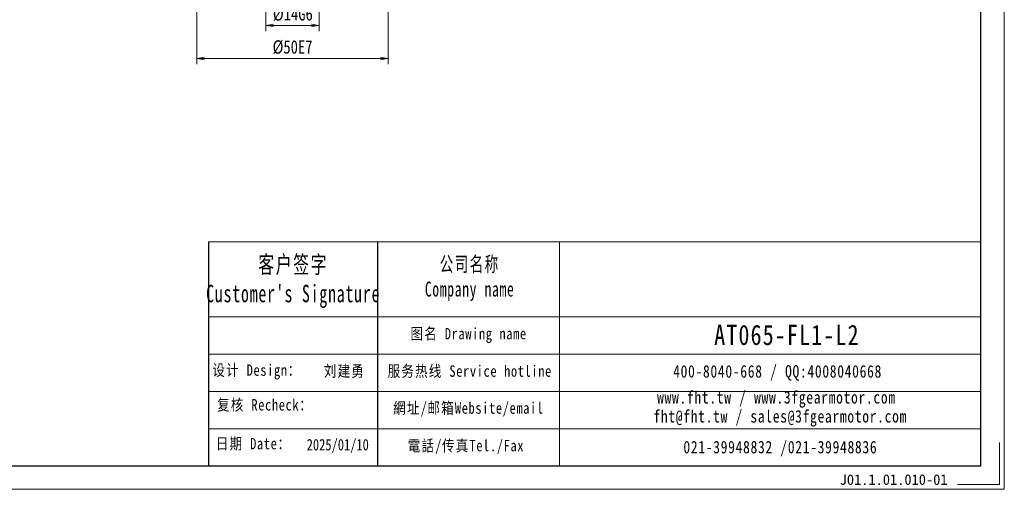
# Model space of a CAD drawing. Header units: millimetres. Extents: x -28 to 487, y -30 to 333.
# Tile 4 of 7: x 229 to 487, y -30 to 93. Entities that reach past the tile are written whole.
import ezdxf

# ---------------------------------------------------------------- set-up
doc = ezdxf.new("R2010")
doc.units = ezdxf.units.MM
doc.layers.add('6文字层', color=3, linetype='Continuous')
doc.layers.add('7标注层', color=4, linetype='Continuous')
for name, color, linetype, lineweight in [('SLD-0', 7, 'Continuous', 18), ('图框_外框线', 7, 'Continuous', 18), ('尺寸线层', 3, 'Continuous', 18)]:
    doc.layers.add(name, color=color, linetype=linetype, lineweight=lineweight)
doc.styles.add('宋体', font='SimSun.ttf', dxfattribs={"width": 0.8})
doc.styles.add('标准', font='txt', dxfattribs={"width": 0.667})
doc.styles.add('样式 1', font='SimSun.ttf')
doc.dimstyles.new('A水平标注$0', dxfattribs={"dimtxt": 3.5, "dimasz": 2, "dimexe": 1.5, "dimexo": 3, "dimgap": 1.1, "dimtad": 1, "dimtoh": 1, "dimdec": 4, "dimdsep": 46, "dimtxsty": '宋体', "dimblk": 'OPEN', "dimcen": 3, "dimclrd": 3, "dimclre": 3, "dimclrt": 6, "dimadec": 0, "dimazin": 0, "dimtm": 1e-09, "dimtfac": 1, "dimtdec": 4, "dimtix": 1, "dimtmove": 0, "dimatfit": 3, "dimldrblk": 'OPEN', "dimfxl": 0, "dimlwd": 13, "dimlwe": 13, "dimarcsym": 0})

# ---------------------------------------------------------------- blocks, each defined once
blk = doc.blocks.new('_Open')
at = {"color": 0, "linetype": 'ByBlock', "lineweight": -2}
for p, q in [((-1, 0.17), (0, 0)), ((-1, -0.17), (0, 0)), ((0, 0), (-1, 0))]:
    blk.add_line(p, q, dxfattribs=at)
blk = doc.blocks.new('*D36')
at = {"layer": 'Defpoints', "color": 0, "transparency": 16777216}
for p in [(275.84, 99.28), (325.84, 99.28), (325.84, 82.62)]:
    blk.add_point(p, dxfattribs=at)
at = {"layer": '尺寸线层', "color": 3, "lineweight": 13, "transparency": 16777216}
for p, q in [((275.84, 96.28), (275.84, 81.12)), ((325.84, 96.28), (325.84, 81.12)), ((277.84, 82.62), (323.84, 82.62))]:
    blk.add_line(p, q, dxfattribs=at)
at = {"layer": '尺寸线层', "color": 3, "lineweight": 13, "transparency": 16777216, "xscale": 2, "yscale": 2, "zscale": 2, "rotation": 180}
blk.add_blockref('_Open', (275.84, 82.62), dxfattribs=at)
at = {"layer": '尺寸线层', "color": 3, "lineweight": 13, "transparency": 16777216, "xscale": 2, "yscale": 2, "zscale": 2}
blk.add_blockref('_Open', (325.84, 82.62), dxfattribs=at)
at = {"layer": '尺寸线层', "color": 6, "transparency": 16777216, "insert": (300.84, 85.56), "char_height": 3.5, "attachment_point": 5, "style": '宋体', "bg_fill": 3, "box_fill_scale": 1.1, "bg_fill_color": 257, "bg_fill_transparency": 0}
blk.add_mtext('%%C50E7', dxfattribs=at)
blk = doc.blocks.new('*D37')
at = {"layer": 'Defpoints', "color": 0, "transparency": 16777216}
for p in [(293.84, 109.28), (307.84, 109.28), (307.84, 91.29)]:
    blk.add_point(p, dxfattribs=at)
at = {"layer": '尺寸线层', "color": 3, "lineweight": 13, "transparency": 16777216}
for p, q in [((293.84, 106.28), (293.84, 89.79)), ((307.84, 106.28), (307.84, 89.79)), ((295.84, 91.29), (305.84, 91.29))]:
    blk.add_line(p, q, dxfattribs=at)
at = {"layer": '尺寸线层', "color": 3, "lineweight": 13, "transparency": 16777216, "xscale": 2, "yscale": 2, "zscale": 2, "rotation": 180}
blk.add_blockref('_Open', (293.84, 91.29), dxfattribs=at)
at = {"layer": '尺寸线层', "color": 3, "lineweight": 13, "transparency": 16777216, "xscale": 2, "yscale": 2, "zscale": 2}
blk.add_blockref('_Open', (307.84, 91.29), dxfattribs=at)
at = {"layer": '尺寸线层', "color": 6, "transparency": 16777216, "insert": (300.92, 94.23), "char_height": 3.5, "attachment_point": 5, "style": '宋体', "bg_fill": 3, "box_fill_scale": 1.1, "bg_fill_color": 257, "bg_fill_transparency": 0}
blk.add_mtext('%%C14G6', dxfattribs=at)

msp = doc.modelspace()

# ---------------------------------------------------------------- linework, layer by layer
msp.add_line((323.04964, 34.63833), (323.04964, -23.98633))
at = {"layer": '7标注层', "color": 0}
msp.add_line((278.8265, 34.63833), (278.8265, -23.9763), dxfattribs=at)
at = {"layer": '图框_外框线'}
for p, q in [((278.8265, 34.63833), (323.04964, 34.63833)), ((323.04964, 34.63833), (323.04964, -23.9763)), ((323.04964, 34.63833), (480.93899, 34.63833)), ((370.69711, 34.63833), (370.69711, -23.9763)), ((278.8265, 15.07858), (323.04964, 15.07858)), ((323.04964, 15.07858), (480.93899, 15.07858)), ((278.8265, 5.29871), (480.93899, 5.29871)), ((278.8265, -4.48117), (480.93899, -4.48117)), ((278.8265, -14.26104), (480.93899, -14.26104))]:
    msp.add_line(p, q, dxfattribs=at)
at = {"layer": '图框_外框线', "color": 3}
msp.add_lwpolyline([(-25.83151, -30.08197), (487.04466, -30.08197), (487.04466, 332.59475), (-25.83151, 332.59475)], close=True, dxfattribs=at)
at = {"layer": '图框_外框线', "color": 3, "lineweight": 25}
msp.add_lwpolyline([(4.69683, -23.9763), (480.93899, -23.9763), (480.93899, 326.48908), (4.69683, 326.48908)], close=True, dxfattribs=at)
at = {"layer": '图框_外框线', "color": 3}
msp.add_lwpolyline([(485.82352, -17.87063), (485.82352, -28.86084), (474.83332, -28.86084)], dxfattribs=at)

# ---------------------------------------------------------------- texts
at = {"layer": '6文字层', "insert": (443.96892, -26.15796), "char_height": 2.7659556, "width": 47.9112439, "attachment_point": 1, "style": '样式 1'}
msp.add_mtext('J01.1.01.010-01', dxfattribs=at)
at = {"layer": 'SLD-0', "color": 1, "attachment_point": 2}
for s, insert, char_height, width, style in [("{\\fNSimSun|b0|i0|c134|p49;\\T1.1;客户签字\\PCustomer's Signature}", (301.0143, 31.0197), 4.5639417, 56.7759049, '标准'), ('{\\fNSimSun|b0|i0|c134|p49;\\T1.1;公司名称\\PCompany name}', (347.17557, 30.77743), 3.91195, 50.6475383, '标准'), ('\\pt22.8197;{\\H1.35472x;\\T1.1;\\C256;AT065-FL1-L2}', (430.17473, 12.95789), 3.91195, 33.2139939, '宋体'), ('\\T1.1;图名 Drawing name', (346.90817, 12.14118), 2.987232, 41.6905781, '宋体'), ('{\\fNSimSun|b0|i0|c134|p49;\\T1.1;设计 \\fNSimSun|b0|i0|c0|p49;Design\\fNSimSun|b0|i0|c134|p49;：}', (291.5097, 2.59245), 2.987232, 46.4473091, '宋体'), ('{\\fSimSun|b0|i0|c134|p2;\\T1.1;刘建勇}', (314.41958, 2.3741), 2.987232, 46.4473091, '宋体'), ('\\T1.1;服务热线 Service hotline', (347.21906, 2.34416), 2.987232, 46.4473091, '宋体'), ('\\T1.1;400-8040-668 / QQ:4008040668', (427.72966, 2.40203), 3.2599583, 94.9150211, '宋体'), ('\\T1.1;www.fht.tw / www.3fgearmotor.com ', (427.42908, -4.38803), 3.2599583, 95.0218691, '宋体'), ('{\\fNSimSun|b0|i0|c134|p49;\\T1.1;复核 \\fNSimSun|b0|i0|c0|p49;Recheck\\fNSimSun|b0|i0|c134|p49;：}', (293.64161, -6.48383), 2.987232, 46.4473091, '宋体'), ('\\T1.1;網址/邮箱Website/email', (346.86285, -7.3263), 2.987232, 48.347277, '宋体'), ('\\pt39.1195;{\\T1.1;fht@fht.tw / sales@3fgearmotor.com }', (428.42258, -9.35208), 3.2599583, 95.0218691, '宋体'), ('{\\T1.1;日期 Date：}', (290.63287, -16.63096), 2.987232, 46.4473091, '宋体'), ('2025/01/10', (312.67454, -16.91161), 2.987232, 46.4473091, '宋体'), ('\\T1.1;電話/传真Tel./Fax', (346.20817, -17.14898), 2.987232, 48.928753, '宋体'), ('\\T1.1;021-39948832 /021-39948836 ', (428.45667, -17.4079), 3.2599583, 72.5563852, '宋体')]:
    msp.add_mtext(s, dxfattribs=dict(at, insert=insert, char_height=char_height, width=width, style=style))

# ---------------------------------------------------------------- next in the draw order: dimensions: what is measured, and where the dimension line sits
at = {"layer": '尺寸线层'}
dim = msp.add_linear_dim(base=(325.84125, 82.61783), p1=(275.84125, 99.27576), p2=(325.84125, 99.27576), text='%%C<>E7', dimstyle='A水平标注$0', override={"dimblk": 'Open', "dimtfill": 1, "dimtfillclr": 256}, dxfattribs=at)
dim.commit()
dim.dimension.update_dxf_attribs({"geometry": '*D36', "text_midpoint": (300.84125, 85.55651)})

# ---------------------------------------------------------------- next in the draw order: dimensions: what is measured, and where the dimension line sits
dim = msp.add_linear_dim(base=(307.84125, 91.28678), p1=(293.84125, 109.27576), p2=(307.84125, 109.27576), text='%%C<>G6', dimstyle='A水平标注$0', override={"dimblk": 'Open', "dimtfill": 1, "dimtfillclr": 256}, dxfattribs=at)
dim.commit()
dim.dimension.update_dxf_attribs({"geometry": '*D37', "text_midpoint": (300.92342, 91.28678), "dimtype": 160})

doc.saveas('drawing.dxf')
